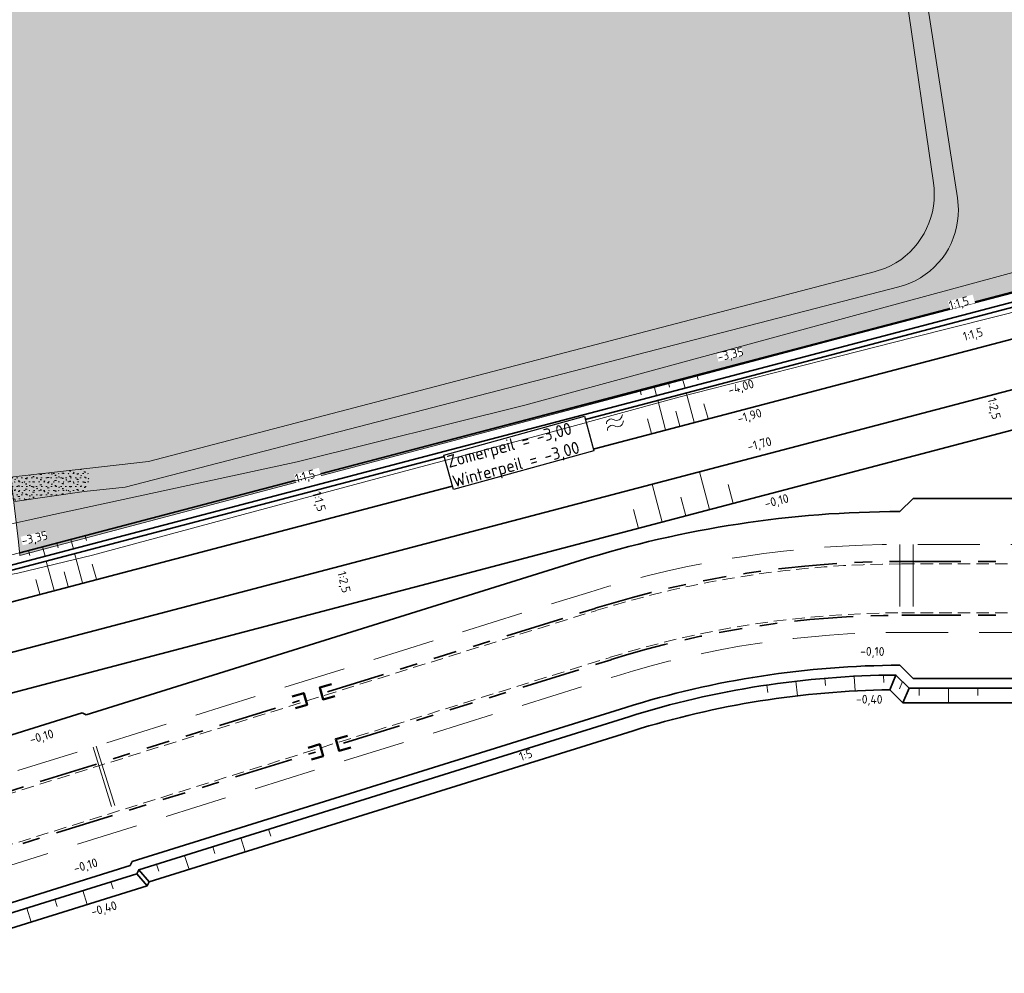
# Model space of a CAD drawing. Header units: metres. Extents: x 239845 to 242720, y 580286 to 584200.
# Tile 89 of 113: x 240513 to 240613, y 583815 to 583912. Entities that reach past the tile are written whole.
import ezdxf
from ezdxf.lldxf.tags import DXFTag

# ---------------------------------------------------------------- set-up
doc = ezdxf.new("R2010")
doc.units = ezdxf.units.M
doc.linetypes.add('DASHED', pattern=[19.05, 12.7, -6.35])
doc.linetypes.add('RI-DRAINAGE', pattern=[19.2, 6, -1.8, 1.8, -1.8, 2.4, -1.8, 1.8, -1.8])
for name, color, linetype, lineweight in [('B-WA-GW-WATERGANG_SLOOT_BODEM-G', 5, 'Continuous', 0), ('B-WA-GW-WATERGANG_SLOOT_INSTEEK-G', 3, 'Continuous', 0), ('N-WA-RI-DRAINAGE_AFDEKKAP-G', 150, 'Continuous', 50), ('N-WA-RI-DRAINAGE_DRAIN_PP_100-G', 90, 'RI-DRAINAGE', 35), ('N-WE-GW-GRONDWERK-G', 3, 'Continuous', 35), ('N-WE-GW-GRONDWERK_BODEM-G', 2, 'DASHED', 18), ('N-WE-GW-GRONDWERK_BODEM_MEER-G', 150, 'Continuous', 35), ('N-WE-GW-GRONDWERK_INSTEEK_SLEUF-G_CONTOUR_ZANDCUNET', 52, 'Continuous', 35), ('N-WE-GW-GRONDWERK_INSTEEK_TALUD-G', 92, 'Continuous', 35), ('N-WE-GW-HOOGTELIJN-060', 11, 'Continuous', 35), ('N-WE-GW-TALUDARCERING_KORT-G', 90, 'Continuous', 18), ('N-WE-GW-TALUDARCERING_LANG-G', 60, 'Continuous', 13), ('N-WE-KG-GRENS_KADASTRAAL-G', 150, 'KG-KADASTRAAL', 0), ('N-WE-OG-TOPOGRAFIE-S @ 0.5', 7, 'Continuous', 18), ('N-XX-AL-HOOGTELABEL-T25-M', 7, 'Continuous', 25), ('T-WE-GR-MAAIVELD-G', 3, 'DASHED', 0), ('X-XX-AL-WATERPEIL-T25', 7, 'Continuous', 25)]:
    doc.layers.add(name, color=color, linetype=linetype, lineweight=lineweight)
for name, color, linetype, lineweight, true_color in [('B-WE-VH-VERHARDING_BETON-A', 7, 'Continuous', 18, 0x656565), ('GBKN', 9, 'Continuous', 0, 0x808080), ('N-WE-KG-PERCEEL_DERDEN-A', 7, 'KG-KADASTRAAL', 0, 0xc0c0c0)]:
    doc.layers.add(name, color=color, linetype=linetype, lineweight=lineweight, true_color=true_color)
doc.styles.add('NLCS-ISO-ANNOTATIVE-T25', font='NLCS-ISO.ttf', dxfattribs={"height": 2.5})
doc.styles.add('NLCS-ISO-M1000-T25', font='NLCS-ISO.ttf', dxfattribs={"height": 2.5})
tags = doc.linetypes.add('KG-KADASTRAAL', pattern='A,5.5,-2,["K",Standard,S=1.8,R=0,X=0,Y=-0.9],-2,5.5,-2,[5,NLCS.shx,S=0.75,R=0,X=0,Y=0],-2', length=19).pattern_tags.tags
tags[6] = DXFTag(74, 10)

# ---------------------------------------------------------------- blocks, each defined once
blk = doc.blocks.new('SOG-TOPOGRAFIE_WATER-SO')
at = {"flags": 128}
for points in [[(-1.91, 0.46), (-1.82, 0.6, -0.538831), (0.18, 0.63, 0.605168), (1.86, 0.83, -4.035705)], [(-2.28, -0.81), (-2.19, -0.67, -0.538831), (-0.18, -0.63, 0.605168), (1.49, -0.44, -4.035705)]]:
    blk.add_lwpolyline(points, format="xyb", dxfattribs=at)

msp = doc.modelspace()

# ---------------------------------------------------------------- hatches: boundary and pattern name
at = {"layer": 'B-WE-VH-VERHARDING_BETON-A'}
h = msp.add_hatch(dxfattribs=at)
h.set_pattern_fill('AVH-BETON', color=256, scale=0.5, pattern_type=2)
h.set_pattern_definition([(45, (240517.4813, 583865.05045), (0, 1.06066), [0.035355, -0.512652, 0, -0.512652]), (45, (240517.5391, 583865.0265), (0, 1.06066), [0.035355, -0.512652, 0, -0.512652]), (337.5, (240517.5063, 583865.0754), (-6e-10, -1.06066), [0.0625, -0.374647, 0, -0.37397]), (337.5, (240517.4813, 583865.0504), (-6e-10, -1.06066), [0.0625, -0.374647, 0, -0.37397]), (60, (240517.2313, 583864.80045), (-0.5, 0.866025), [0.046875, -0.476562, 0, -0.476562]), (120, (240517.2313, 583864.80045), (-1, 2e-09), [0.046875, -0.476562, 0, -0.476562]), (0, (240517.2079, 583864.841), (0.5, 0.866025), [0.046875, -0.476562, 0, -0.476562])])
edge = h.paths.add_edge_path()
edge.add_line((240508.74, 583860.69), (240509.81, 583861.67))
edge.add_line((240509.81, 583861.67), (240512.24, 583862.85))
edge.add_line((240512.24, 583862.85), (240518.84, 583863.8))
edge.add_arc((240518.66, 583865.06), 1.28, 278.1593, 421.4461)
edge.add_line((240519.27, 583866.19), (240511.8, 583865.34))
edge.add_line((240511.8, 583865.34), (240508.69, 583864.19))
edge.add_line((240508.69, 583864.19), (240508.74, 583860.69))
at = {"layer": 'N-WE-KG-PERCEEL_DERDEN-A', "transparency": 33554488}
h = msp.add_hatch(color=256, dxfattribs=at)
h.dxf.hatch_style = 1
h.paths.add_polyline_path([(240692.38, 583936.87), (240694.34, 583893.02), (240680.49, 583892.85), (240670, 583892.73), (240656.49, 583892.58), (240650.49, 583892.51), (240650.44, 583893.79), (240512.77, 583857.32), (240512.63, 583858.73), (240506.25, 583912.15), (240502.14, 583948.16), (240594.14, 583949.06), (240648.16, 583949.58), (240648.58, 583939.32), (240678.39, 583939.81), (240682.26, 583939.88), (240684.83, 583938.09)])

# ---------------------------------------------------------------- linework, layer by layer
at = {"layer": 'GBKN', "flags": 128}
for points in [[(240603.39, 583914.42), (240606.15, 583895.44)], [(240608.6, 583893.88), (240605.58, 583913.43)], [(240606.15, 583895.44), (240606.21, 583894.84)], [(240606.21, 583894.84), (240606.23, 583894.24)], [(240606.23, 583894.24), (240606.21, 583893.64)], [(240608.7, 583892.69), (240608.6, 583893.88)], [(240606.14, 583893.05), (240606.04, 583892.46)], [(240606.21, 583893.64), (240606.14, 583893.05)], [(240605.88, 583891.88), (240605.69, 583891.31)], [(240606.04, 583892.46), (240605.88, 583891.88)], [(240608.62, 583891.5), (240608.68, 583892.1)], [(240608.68, 583892.1), (240608.7, 583892.69)], [(240605.69, 583891.31), (240605.45, 583890.76)], [(240608.36, 583890.34), (240608.51, 583890.92)], [(240608.51, 583890.92), (240608.62, 583891.5)], [(240605.18, 583890.23), (240604.86, 583889.72)], [(240605.45, 583890.76), (240605.18, 583890.23)], [(240608.17, 583889.77), (240608.36, 583890.34)], [(240604.52, 583889.23), (240604.13, 583888.77)], [(240604.86, 583889.72), (240604.52, 583889.23)], [(240607.67, 583888.69), (240607.94, 583889.22)], [(240607.94, 583889.22), (240608.17, 583889.77)], [(240603.27, 583887.94), (240602.8, 583887.57)], [(240603.72, 583888.34), (240603.27, 583887.94)], [(240604.13, 583888.77), (240603.72, 583888.34)], [(240607.02, 583887.69), (240607.36, 583888.18)], [(240607.36, 583888.18), (240607.67, 583888.69)], [(240601.77, 583886.95), (240601.23, 583886.7)], [(240602.3, 583887.24), (240601.77, 583886.95)], [(240602.8, 583887.57), (240602.3, 583887.24)], [(240606.22, 583886.8), (240606.63, 583887.23)], [(240606.63, 583887.23), (240607.02, 583887.69)], [(240601.23, 583886.7), (240600.1, 583886.31)], [(240604.81, 583885.71), (240605.3, 583886.04)], [(240605.3, 583886.04), (240605.78, 583886.41)], [(240605.78, 583886.41), (240606.22, 583886.8)], [(240602.61, 583884.78), (240603.19, 583884.95)], [(240603.19, 583884.95), (240603.74, 583885.17)], [(240603.74, 583885.17), (240604.29, 583885.42)], [(240604.29, 583885.42), (240604.81, 583885.71)], [(240525.91, 583866.95), (240511.8, 583865.34)], [(240512.24, 583862.85), (240519.33, 583863.86)], [(240519.33, 583863.86), (240523.52, 583864.32)]]:
    msp.add_lwpolyline(points, dxfattribs=at)
at = {"layer": 'N-WA-RI-DRAINAGE_AFDEKKAP-G', "flags": 128}
for points in [[(240544.96, 583842.95), (240543.75, 583842.61), (240543.41, 583843.81), (240544.61, 583844.15)], [(240540.58, 583842.91), (240541.78, 583843.26), (240542.12, 583842.06), (240540.92, 583841.71)], [(240546.6, 583837.7), (240545.39, 583837.36), (240545.05, 583838.56), (240546.25, 583838.9)], [(240542.22, 583837.67), (240543.42, 583838.02), (240543.76, 583836.82), (240542.56, 583836.47)]]:
    msp.add_lwpolyline(points, dxfattribs=at)
at = {"layer": 'N-WA-RI-DRAINAGE_DRAIN_PP_100-G'}
for p, q in [((240602.93, 583856.71), (240629.13, 583856.71)), ((240602.93, 583851.21), (240629.13, 583851.21))]:
    msp.add_line(p, q, dxfattribs=at)
for points in [[(240479.87, 583851.76), (240484.18, 583835.32, 0.427722), (240496.52, 583828.49), (240541.34, 583842.48)], [(240474.55, 583850.36), (240478.86, 583833.92, 0.17632), (240484.81, 583825.34, 0.127036), (240491.93, 583822.64, 0.103658), (240498.16, 583823.24), (240542.98, 583837.23)]]:
    msp.add_lwpolyline(points, format="xyb", dxfattribs=at)
for points in [[(240544.2, 583843.38), (240571.55, 583851.92)], [(240545.84, 583838.13), (240573.19, 583846.67)]]:
    msp.add_lwpolyline(points, dxfattribs=at)
at = {"layer": 'N-WA-RI-DRAINAGE_DRAIN_PP_100-G', "extrusion": (0, 0, -1)}
for radius in [105.25, 99.75]:
    msp.add_arc((-240602.93, 583751.46), radius, 72.6532, 90, dxfattribs=at)
at = {"layer": 'N-WE-GW-GRONDWERK-G', "flags": 128}
for points in [[(240642.3, 583881.65), (240490.56, 583841.8)], [(240602.31, 583845.1), (240601.7, 583843.59)], [(240603.03, 583842.26), (240603.65, 583843.76)], [(240524.72, 583824.78), (240525.76, 583823.54)], [(240524.93, 583825.2), (240525.97, 583823.95)]]:
    msp.add_lwpolyline(points, dxfattribs=at)
at = {"layer": 'N-WE-GW-GRONDWERK_BODEM-G', "ltscale": 0.5, "flags": 128}
for points in [[(240602.72, 583858.46), (240602.72, 583849.46)], [(240604.06, 583858.46), (240604.06, 583849.46)], [(240520.24, 583837.73), (240522.92, 583829.14)], [(240520.56, 583837.83), (240523.24, 583829.24)]]:
    msp.add_lwpolyline(points, dxfattribs=at)
at = {"layer": 'N-WE-GW-GRONDWERK_BODEM_MEER-G', "flags": 128}
for points in [[(240641.18, 583890.3), (240495.36, 583852)], [(240641.25, 583889.8), (240494.54, 583851.27)]]:
    msp.add_lwpolyline(points, dxfattribs=at)
at = {"layer": 'N-WE-GW-GRONDWERK_INSTEEK_SLEUF-G_CONTOUR_ZANDCUNET', "flags": 128}
for points in [[(240604.06, 583863.16), (240629.13, 583863.16, 0.077233), (240657.29, 583867.53), (240664.66, 583869.88, -0.077233), (240698.56, 583875.15), (240704.42, 583875.15)], [(240704.42, 583856.75), (240698.56, 583856.75, 0.077233), (240670.25, 583852.35), (240662.87, 583850, -0.077233), (240629.13, 583844.76), (240604.06, 583844.76)], [(240602.72, 583846.1, 0.075287), (240574.71, 583841.79), (240524.24, 583826.03)], [(240489.27, 583837.32), (240489.45, 583836.7, 0.427722), (240494.9, 583833.68), (240519.14, 583841.25)], [(240524.02, 583825.62), (240499.78, 583818.04, -0.427722), (240473.6, 583832.54), (240473.45, 583833.17)]]:
    msp.add_lwpolyline(points, format="xyb", dxfattribs=at)
for points in [[(240604.06, 583863.16), (240602.72, 583861.82)], [(240602.72, 583846.1), (240604.06, 583844.76)], [(240519.14, 583841.25), (240519.55, 583841.03)], [(240524.02, 583825.62), (240524.24, 583826.03)]]:
    msp.add_lwpolyline(points, dxfattribs=at)
at = {"layer": 'N-WE-GW-GRONDWERK_INSTEEK_TALUD-G', "flags": 128}
for points in [[(240641.05, 583891.3), (240512.74, 583857.6)], [(240641.65, 583886.65), (240492.47, 583847.47)]]:
    msp.add_lwpolyline(points, dxfattribs=at)
at = {"layer": 'N-WE-GW-HOOGTELIJN-060', "flags": 128}
msp.add_lwpolyline([(240642.83, 583877.66), (240488.51, 583837.12)], dxfattribs=at)
at = {"layer": 'N-WE-GW-TALUDARCERING_KORT-G'}
for points in [[(240581.95, 583875.78), (240582.08, 583875.3)], [(240579.05, 583875.01), (240579.18, 583874.53)], [(240576.15, 583874.25), (240576.28, 583873.76)], [(240582.66, 583872.84), (240583.12, 583871.33)], [(240579.8, 583872.07), (240580.22, 583870.56)], [(240576.9, 583871.28), (240577.32, 583869.8)], [(240585.15, 583864.58), (240585.66, 583862.64)], [(240580.32, 583863.3), (240580.82, 583861.37)], [(240575.48, 583862.03), (240575.99, 583860.1)], [(240519.43, 583859.35), (240519.56, 583858.87)], [(240513.63, 583857.82), (240513.76, 583857.33)], [(240516.53, 583858.59), (240516.66, 583858.1)], [(240517.28, 583855.65), (240517.7, 583854.14)], [(240520.14, 583856.42), (240520.6, 583854.9)], [(240514.38, 583854.86), (240514.8, 583853.38)], [(240595.05, 583844.77), (240595.12, 583844.02)], [(240601.05, 583845.08), (240601.06, 583844.33)], [(240589.1, 583844.07), (240589.21, 583843.33)], [(240602.98, 583844.43), (240602.67, 583843.68)], [(240604.68, 583843.76), (240604.68, 583843.01)], [(240610.68, 583843.76), (240610.68, 583843.01)], [(240538.19, 583829.34), (240538.42, 583828.62)], [(240532.47, 583827.55), (240532.69, 583826.84)], [(240526.74, 583825.76), (240526.96, 583825.05)], [(240522.06, 583823.95), (240522.28, 583823.24)], [(240516.33, 583822.17), (240516.56, 583821.45)]]:
    msp.add_lwpolyline(points, dxfattribs=at)
at = {"layer": 'N-WE-GW-TALUDARCERING_LANG-G'}
for points in [[(240580.5, 583875.4), (240580.75, 583874.43)], [(240577.6, 583874.63), (240577.85, 583873.66)], [(240580.87, 583873.99), (240581.68, 583870.95)], [(240577.98, 583873.19), (240578.77, 583870.18)], [(240582.23, 583865.87), (240583.24, 583862.01)], [(240577.39, 583864.6), (240578.41, 583860.74)], [(240517.98, 583858.97), (240518.24, 583858)], [(240515.08, 583858.2), (240515.34, 583857.24)], [(240515.46, 583856.76), (240516.26, 583853.76)], [(240518.35, 583857.57), (240519.16, 583854.53)], [(240592.07, 583844.47), (240592.24, 583842.98)], [(240607.68, 583843.76), (240607.68, 583842.26)], [(240535.33, 583828.45), (240535.78, 583827.01)], [(240529.6, 583826.66), (240530.05, 583825.22)], [(240513.47, 583821.27), (240513.92, 583819.84)]]:
    msp.add_lwpolyline(points, dxfattribs=at)
at = {"layer": 'N-WE-KG-GRENS_KADASTRAAL-G', "ltscale": 0.5, "flags": 128}
msp.add_lwpolyline([(240692.38, 583936.87), (240694.34, 583893.02), (240680.49, 583892.85), (240670, 583892.73), (240656.49, 583892.58), (240650.49, 583892.51), (240650.44, 583893.79), (240512.77, 583857.32), (240512.63, 583858.73), (240506.25, 583912.15), (240502.14, 583948.16), (240594.14, 583949.06), (240648.16, 583949.58), (240648.58, 583939.32), (240678.39, 583939.81), (240682.26, 583939.88), (240684.83, 583938.09), (240692.38, 583936.87)], close=True, dxfattribs=at)
at = {"layer": 'T-WE-GR-MAAIVELD-G', "ltscale": 0.1}
for p, q in [((240602.93, 583856.46), (240629.13, 583856.46)), ((240602.93, 583851.46), (240629.13, 583851.46))]:
    msp.add_line(p, q, dxfattribs=at)
at = {"layer": 'T-WE-GR-MAAIVELD-G', "ltscale": 0.1, "extrusion": (0, 0, -1)}
for radius in [105, 100]:
    msp.add_arc((-240602.93, 583751.46), radius, 72.6532, 90, dxfattribs=at)

# ---------------------------------------------------------------- block references
at = {"layer": 'N-WE-OG-TOPOGRAFIE-S @ 0.5', "xscale": 0.4999999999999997, "yscale": 0.4999999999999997, "zscale": 0.4999999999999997, "rotation": 205.1839256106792}
msp.add_blockref('SOG-TOPOGRAFIE_WATER-SO', (240573.49, 583870.89), dxfattribs=at)

# ---------------------------------------------------------------- next in the draw order: texts
at = {"layer": 'N-XX-AL-HOOGTELABEL-T25-M', "char_height": 0.9, "attachment_point": 1, "style": 'NLCS-ISO-M1000-T25', "bg_fill": 3, "box_fill_scale": 1, "bg_fill_color": 256, "bg_fill_transparency": 0}
for s, insert, rotation in [('1:1,5', (240607.64, 583883.31), 15.365), ('1:1,5', (240609.07, 583880.12), 15.365), ('-3,35', (240583.96, 583878.02), 13.3793), ('-4,00', (240585.04, 583874.62), 16.266), ('-1,90', (240586, 583871.7), 15.8504), ('-1,70', (240587.04, 583868.86), 14.1979), ('1:1,5', (240540.8, 583865.6), 15.365), ('1:1,5', (240543.52, 583863.96), 285.365), ('-3,35', (240512.83, 583859.24), 13.3793)]:
    msp.add_mtext_dynamic_manual_height_columns(s, width=2.6072, gutter_width=6.25, heights=[0], dxfattribs=dict(at, insert=insert, rotation=rotation))
at = {"layer": 'X-XX-AL-WATERPEIL-T25', "insert": (240556.3, 583867.48), "char_height": 1.25, "width": 14.5839, "attachment_point": 1, "rotation": 15.4282, "style": 'NLCS-ISO-ANNOTATIVE-T25', "bg_fill": 19, "box_fill_scale": 1.125, "bg_fill_color": 256, "bg_fill_transparency": 0}
msp.add_mtext('Zomerpeil = -3,00\\PWinterpeil = -3,00', dxfattribs=at)

# ---------------------------------------------------------------- next in the draw order: linework, layer by layer
at = {"layer": 'GBKN', "flags": 128}
for points in [[(240600.1, 583886.31), (240525.91, 583866.95)], [(240523.52, 583864.32), (240602.61, 583884.78)]]:
    msp.add_lwpolyline(points, dxfattribs=at)
at = {"layer": 'N-WE-GW-GRONDWERK-G', "flags": 128}
for points in [[(240731.78, 583881.7), (240730.42, 583872.05, -0.039469), (240727.55, 583866.24, -0.251832), (240709.08, 583856.31), (240705.4, 583856.31), (240704.84, 583855.75), (240698.56, 583855.75, 0.077233), (240670.55, 583851.4), (240663.18, 583849.05, -0.077233), (240629.13, 583843.76), (240603.65, 583843.76), (240602.31, 583845.1, 0.074174), (240575.01, 583840.84), (240524.93, 583825.2), (240524.72, 583824.78), (240500.08, 583817.09, -0.427834), (240472.63, 583832.29), (240472.48, 583832.93)], [(240731.71, 583871.61, -0.330658), (240709.08, 583854.81), (240706.02, 583854.81), (240705.46, 583854.25), (240698.56, 583854.25, 0.077233), (240671.01, 583849.97), (240663.63, 583847.62, -0.077233), (240629.13, 583842.26), (240603.03, 583842.26), (240601.7, 583843.59, 0.072469), (240575.46, 583839.41), (240525.97, 583823.95), (240525.76, 583823.54), (240500.53, 583815.66, -0.427988), (240471.18, 583831.92), (240471.02, 583832.57)]]:
    msp.add_lwpolyline(points, format="xyb", dxfattribs=at)
at = {"layer": 'N-WE-GW-GRONDWERK_BODEM-G', "ltscale": 0.5, "flags": 128}
for points in [[(240481.47, 583852.54), (240485.88, 583835.76, 0.427722), (240496, 583830.16), (240571.03, 583853.59, -0.075834), (240602.93, 583858.46), (240629.13, 583858.46, 0.077233), (240658.72, 583863.06), (240666.09, 583865.41, -0.077233), (240698.56, 583870.45), (240709.08, 583870.45, 0.347993), (240716.87, 583876.62), (240722.04, 583898.58, -0.347993), (240734.2, 583908.21), (240811.78, 583908.21)], [(240811.78, 583899.71), (240741.45, 583899.71, 0.347993), (240729.28, 583890.08), (240725.63, 583874.55, -0.347993), (240709.08, 583861.45), (240698.56, 583861.45, 0.077233), (240668.82, 583856.83), (240661.45, 583854.48, -0.077233), (240629.13, 583849.46), (240602.93, 583849.46, 0.075834), (240573.71, 583845), (240498.68, 583821.57, -0.427722), (240477.17, 583833.47), (240472.16, 583852.54)]]:
    msp.add_lwpolyline(points, format="xyb", dxfattribs=at)
at = {"layer": 'N-WE-GW-GRONDWERK_INSTEEK_SLEUF-G_CONTOUR_ZANDCUNET', "flags": 128}
msp.add_lwpolyline([(240519.55, 583841.03), (240570.03, 583856.8, -0.075364), (240602.72, 583861.82, -0.075364)], format="xyb", dxfattribs=at)
at = {"layer": 'T-WE-GR-MAAIVELD-G', "ltscale": 0.1}
for points in [[(240471.81, 583881.46), (240483.94, 583835.25, 0.427722), (240496.6, 583828.25), (240571.62, 583851.68)], [(240466.95, 583880.27), (240479.11, 583833.98, 0.17632), (240484.95, 583825.55, 0.127036), (240491.96, 583822.88, 0.103658), (240498.09, 583823.47), (240573.11, 583846.91)]]:
    msp.add_lwpolyline(points, format="xyb", dxfattribs=at)

# ---------------------------------------------------------------- next in the draw order: texts
at = {"layer": 'N-XX-AL-HOOGTELABEL-T25-M', "char_height": 0.9, "attachment_point": 1, "style": 'NLCS-ISO-M1000-T25', "bg_fill": 3, "box_fill_scale": 1, "bg_fill_color": 256, "bg_fill_transparency": 0}
for s, width, insert, rotation in [('1:2,5', 2.6072, (240612.54, 583873.53), 283.4695), ('-0,10', 2.6072, (240588.8, 583863.04), 14.1979), ('1:2,5', 2.6072, (240546.08, 583855.79), 283.4695), ('-0,10', 2.6072, (240598.66, 583847.98), 359.3934), ('-0,40', 2.6072, (240598.24, 583843.09), 359.3934), ('-0,10', 2.6072, (240513.66, 583838.91), 15.8504), ('1:5', 1.2917, (240563.69, 583837.15), 18.9295), ('-0,10', 2.6072, (240518.16, 583825.73), 15.8504), ('-0,40', 2.6072, (240519.92, 583821.29), 15.8504)]:
    msp.add_mtext_dynamic_manual_height_columns(s, width=width, gutter_width=6.25, heights=[0], dxfattribs=dict(at, insert=insert, rotation=rotation))

# ---------------------------------------------------------------- next in the draw order: linework, layer by layer
at = {"layer": 'B-WA-GW-WATERGANG_SLOOT_BODEM-G'}
msp.add_lwpolyline([(240511.93, 583857.39), (240648.54, 583893.1)], dxfattribs=at)
at = {"layer": 'B-WA-GW-WATERGANG_SLOOT_INSTEEK-G'}
for points in [[(240516.24, 583861.53), (240510.04, 583860.16), (240508.93, 583858.68), (240509.23, 583855.73), (240510.49, 583855.14), (240512.56, 583855.52), (240520.17, 583857.35), (240534.71, 583861.27), (240550.15, 583865.45), (240565.9, 583869.64), (240580.27, 583873.56), (240594.67, 583877.21), (240604.19, 583879.66), (240615.93, 583882.62), (240627.37, 583885.67), (240640.77, 583889.02), (240649.57, 583891.03), (240651.92, 583891.72), (240653.1, 583893.16), (240653.04, 583896)], [(240516.24, 583861.53), (240541.09, 583866.91), (240564.36, 583872.7), (240600.82, 583882.61), (240646.89, 583895.12), (240653.04, 583896)]]:
    msp.add_lwpolyline(points, dxfattribs=at)
at = {"layer": 'N-WE-GW-TALUDARCERING_LANG-G'}
for points in [[(240598.05, 583844.96), (240598.13, 583843.47)], [(240519.2, 583823.06), (240519.64, 583821.63)]]:
    msp.add_lwpolyline(points, dxfattribs=at)

doc.saveas('drawing.dxf')
